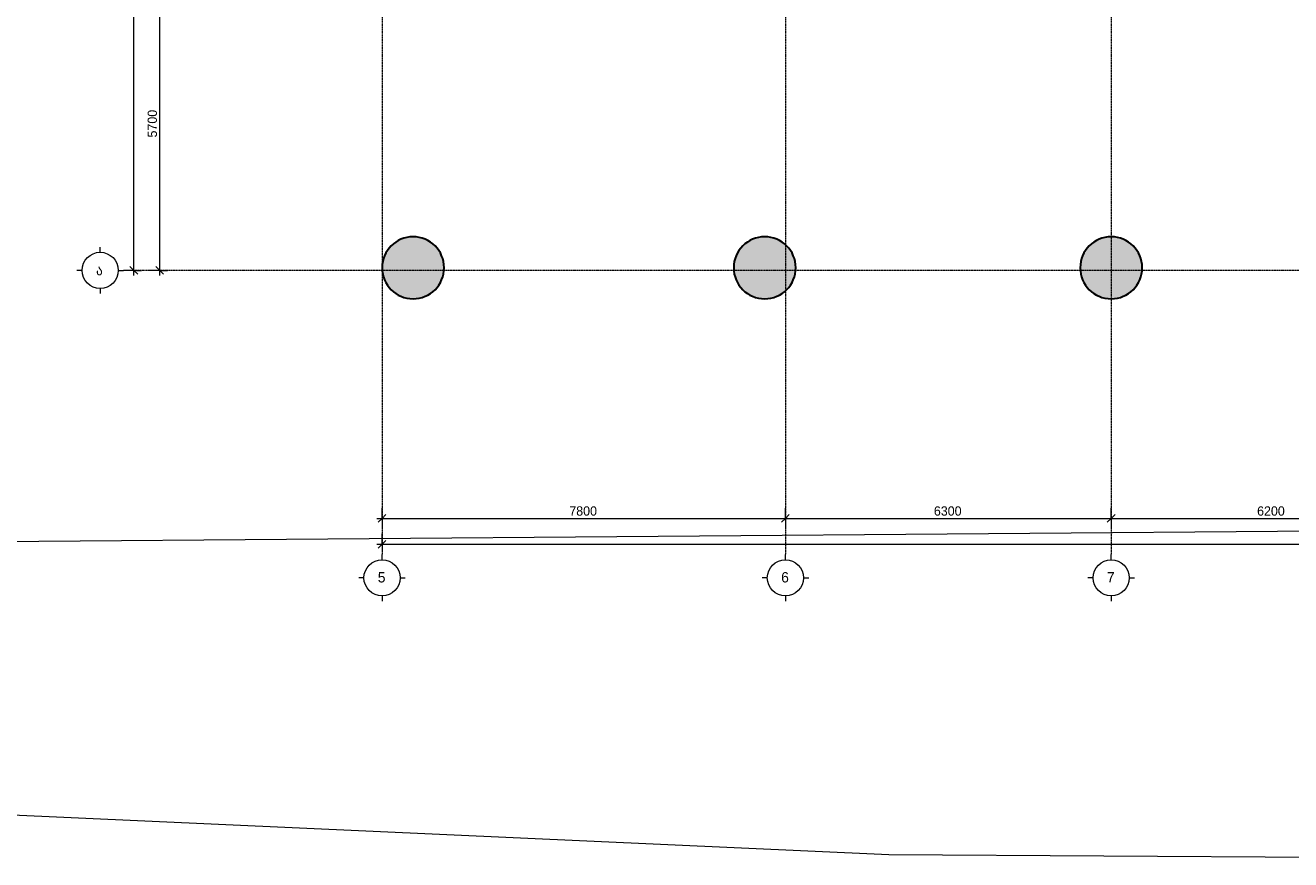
# Model space of a CAD drawing. Header units: millimetres. Extents: x -48420 to 51428, y -12038 to 48020.
# Tile 2 of 8: x -6898 to 17571, y -11406 to 4742. Entities that reach past the tile are written whole.
import ezdxf

# ---------------------------------------------------------------- set-up
doc = ezdxf.new("R2010")
doc.units = ezdxf.units.MM
doc.linetypes.add('StructuralPlan-B02$0$Grid Line', pattern=[22.225, 12.7, -3.175, 3.175, -3.175])
for name, color, linetype, lineweight in [('S - HATCH', 252, 'Continuous', 5), ('StructuralPlan-B02$0$A-010-D_DIM', 7, 'Continuous', 5), ('StructuralPlan-B02$0$A-010-D_DIM-100', 7, 'Continuous', 5), ('StructuralPlan-B02$0$S-280-M_COLUMN', 7, 'Continuous', 30), ('StructuralPlan-B02$0$S-280-M_COLUMN main', 7, 'Continuous', 30), ('StructuralPlan-B02$0$Z-030-M_GRID', 7, 'Continuous', 5), ('StructuralPlan-B02$0$Z-033_T_GRIDREF', 7, 'Continuous', 5)]:
    doc.layers.add(name, color=color, linetype=linetype, lineweight=lineweight)
doc.layers.add('StructuralPlan-B02$0$A-010-M_LINE', color=7, linetype='Continuous', lineweight=5, true_color=0x00a600)
doc.styles.add('StructuralPlan-B02$0$Cubicon', font='Cubicon.ttf', dxfattribs={"height": 200})
doc.styles.add('StructuralPlan-B02$0$Cubicon_1', font='Cubicon.ttf', dxfattribs={"height": 200})
doc.styles.add('StructuralPlan-B02$0$Cubicon_2', font='Cubicon.ttf', dxfattribs={"height": 180})
doc.dimstyles.new('StructuralPlan-B02$0$CUB_DIM_1_8', dxfattribs={"dimscale": 304.8, "dimtxt": 181.601257, "dimasz": 0.492126, "dimexe": 0.492126, "dimexo": 0.0625, "dimgap": 0, "dimtad": 1, "dimdec": 0, "dimzin": 0, "dimdsep": 46, "dimtxsty": 'StructuralPlan-B02$0$Cubicon_2', "dimblk1": 'StructuralPlan-B02$0$_Oblique', "dimblk2": 'StructuralPlan-B02$0$_Oblique', "dimsah": 1, "dimcen": 0.09, "dimdle": 0.328084, "dimazin": 0, "dimtfac": 1, "dimtdec": 4, "dimtix": 1, "dimtmove": 0, "dimatfit": 3, "dimfxl": 0.656168, "dimfxlon": 1, "dimtvp": 1, "dimtolj": 1, "dimtzin": 0, "dimarcsym": 2})

# ---------------------------------------------------------------- blocks, each defined once
blk = doc.blocks.new('StructuralPlan-B02$0$Grid - 00_CUB_ღერძის თავი-752507-B02')
at = {"layer": 'StructuralPlan-B02$0$Z-033_T_GRIDREF'}
for p, q in [((0, 3.5), (0, 4.5)), ((-3.5, 0), (-4.5, 0)), ((3.5, 0), (4.5, 0)), ((0, -3.5), (0, -4.5))]:
    blk.add_line(p, q, dxfattribs=at)
blk.add_circle((0, 0), 3.5, dxfattribs=at)
blk = doc.blocks.new('StructuralPlan-B02$0$DIMBLOCK1-B02')
at = {"layer": 'StructuralPlan-B02$0$A-010-D_DIM-100', "transparency": 16777216}
for p, q in [((0, -5300), (0, -5100)), ((40600, -5300), (40600, -5100)), ((-100, -5300), (40700, -5300)), ((0, -5300), (-75, -5375)), ((0, -5300), (75, -5225)), ((0, -5300), (0, -5450)), ((40600, -5300), (40525, -5375)), ((40600, -5300), (40675, -5225)), ((40600, -5300), (40600, -5450))]:
    blk.add_line(p, q, dxfattribs=at)
at = {"layer": 'StructuralPlan-B02$0$A-010-D_DIM-100', "color": 0, "transparency": 16777216, "insert": (19951, -5067), "char_height": 180, "width": 838.16, "attachment_point": 1, "line_spacing_factor": 0.931288, "style": 'StructuralPlan-B02$0$Cubicon_2'}
blk.add_mtext('40600', dxfattribs=at)
blk = doc.blocks.new('StructuralPlan-B02$0$_Oblique')
at = {"color": 0, "linetype": 'ByBlock', "lineweight": -2}
blk.add_line((-0.5, -0.5), (0.5, 0.5), dxfattribs=at)
blk = doc.blocks.new('StructuralPlan-B02$0$DIMBLOCK2-B02')
at = {"layer": 'StructuralPlan-B02$0$A-010-D_DIM-100', "transparency": 16777216}
for p, q in [((0, -4800), (0, -4600)), ((7800, -4800), (7800, -4600)), ((-100, -4800), (7800, -4800)), ((0, -4800), (-75, -4875)), ((0, -4800), (75, -4725)), ((0, -4800), (0, -4950)), ((7800, -4800), (7725, -4875)), ((7800, -4800), (7875, -4725)), ((7800, -4800), (7800, -4950))]:
    blk.add_line(p, q, dxfattribs=at)
at = {"layer": 'StructuralPlan-B02$0$A-010-D_DIM-100', "color": 0, "transparency": 16777216, "insert": (3621, -4567), "char_height": 180, "width": 670.53, "attachment_point": 1, "line_spacing_factor": 0.931288, "style": 'StructuralPlan-B02$0$Cubicon_2'}
blk.add_mtext('7800', dxfattribs=at)
blk = doc.blocks.new('StructuralPlan-B02$0$DIMBLOCK3-B02')
at = {"layer": 'StructuralPlan-B02$0$A-010-D_DIM-100', "transparency": 16777216}
for p, q in [((7800, -4800), (7800, -4600)), ((14100, -4800), (14100, -4600)), ((7800, -4800), (7725, -4875)), ((7800, -4800), (7875, -4725)), ((7800, -4800), (14100, -4800)), ((7800, -4800), (7800, -4950)), ((14100, -4800), (14025, -4875)), ((14100, -4800), (14175, -4725)), ((14100, -4800), (14100, -4950))]:
    blk.add_line(p, q, dxfattribs=at)
at = {"layer": 'StructuralPlan-B02$0$A-010-D_DIM-100', "color": 0, "transparency": 16777216, "insert": (10671, -4567), "char_height": 180, "width": 670.53, "attachment_point": 1, "line_spacing_factor": 0.931288, "style": 'StructuralPlan-B02$0$Cubicon_2'}
blk.add_mtext('6300', dxfattribs=at)
blk = doc.blocks.new('StructuralPlan-B02$0$DIMBLOCK4-B02')
at = {"layer": 'StructuralPlan-B02$0$A-010-D_DIM-100', "transparency": 16777216}
for p, q in [((14100, -4800), (14100, -4600)), ((20300, -4800), (20300, -4600)), ((14100, -4800), (14025, -4875)), ((14100, -4800), (14175, -4725)), ((14100, -4800), (20300, -4800)), ((14100, -4800), (14100, -4950)), ((20300, -4800), (20225, -4875)), ((20300, -4800), (20375, -4725)), ((20300, -4800), (20300, -4950))]:
    blk.add_line(p, q, dxfattribs=at)
at = {"layer": 'StructuralPlan-B02$0$A-010-D_DIM-100', "color": 0, "transparency": 16777216, "insert": (16921, -4567), "char_height": 180, "width": 670.53, "attachment_point": 1, "line_spacing_factor": 0.931288, "style": 'StructuralPlan-B02$0$Cubicon_2'}
blk.add_mtext('6200', dxfattribs=at)
blk = doc.blocks.new('StructuralPlan-B02$0$DIMBLOCK15-B02')
at = {"layer": 'StructuralPlan-B02$0$A-010-D_DIM-100', "transparency": 16777216}
for p, q in [((-4800, 17400), (-5000, 17400)), ((-4800, 17400), (-4875, 17475)), ((-4800, -100), (-4800, 17500)), ((-4800, 17400), (-4725, 17325)), ((-4800, 17400), (-4650, 17400)), ((-4800, 0), (-4875, 75)), ((-4800, 0), (-5000, 0)), ((-4800, 0), (-4725, -75)), ((-4800, 0), (-4650, 0))]:
    blk.add_line(p, q, dxfattribs=at)
at = {"layer": 'StructuralPlan-B02$0$A-010-D_DIM-100', "color": 0, "transparency": 16777216, "insert": (-5033, 8351), "char_height": 180, "width": 838.16, "attachment_point": 1, "rotation": 90, "line_spacing_factor": 0.931288, "style": 'StructuralPlan-B02$0$Cubicon_2'}
blk.add_mtext('17400', dxfattribs=at)
blk = doc.blocks.new('StructuralPlan-B02$0$DIMBLOCK16-B02')
at = {"layer": 'StructuralPlan-B02$0$A-010-D_DIM-100', "transparency": 16777216}
for p, q in [((-4300, 5700), (-4500, 5700)), ((-4300, 5700), (-4375, 5775)), ((-4300, -100), (-4300, 5700)), ((-4300, 5700), (-4225, 5625)), ((-4300, 5700), (-4150, 5700)), ((-4300, 0), (-4375, 75)), ((-4300, 0), (-4500, 0)), ((-4300, 0), (-4225, -75)), ((-4300, 0), (-4150, 0))]:
    blk.add_line(p, q, dxfattribs=at)
at = {"layer": 'StructuralPlan-B02$0$A-010-D_DIM-100', "color": 0, "transparency": 16777216, "insert": (-4533, 2571), "char_height": 180, "width": 670.53, "attachment_point": 1, "rotation": 90, "line_spacing_factor": 0.931288, "style": 'StructuralPlan-B02$0$Cubicon_2'}
blk.add_mtext('5700', dxfattribs=at)
blk = doc.blocks.new('StructuralPlan-B02')
at = {"layer": 'StructuralPlan-B02$0$S-280-M_COLUMN main', "true_color": 0xa4a4a4}
for points in [[(600, -550), (685.4, -543.9), (769, -525.7), (849.2, -495.8), (924.4, -454.8), (992.9, -403.4), (1053.4, -342.9), (1104.8, -274.4), (1145.8, -199.2), (1175.7, -119), (1193.9, -35.4), (1200, 50), (1193.9, 135.4), (1175.7, 219), (1145.8, 299.2), (1104.8, 374.4), (1053.4, 442.9), (992.9, 503.4), (924.4, 554.8), (849.2, 595.8), (769, 625.7), (685.4, 643.9), (600, 650), (514.6, 643.9), (431, 625.7), (350.8, 595.8), (275.6, 554.8), (207.1, 503.4), (146.6, 442.9), (95.2, 374.4), (54.2, 299.2), (24.3, 219), (6.1, 135.4), (0, 50), (6.1, -35.4), (24.3, -119), (54.2, -199.2), (95.2, -274.4), (146.6, -342.9), (207.1, -403.4), (275.6, -454.8), (350.8, -495.8), (431, -525.7), (514.6, -543.9)], [(7400, -550), (7485.4, -543.9), (7569, -525.7), (7649.2, -495.8), (7724.4, -454.8), (7792.9, -403.4), (7853.4, -342.9), (7904.8, -274.4), (7945.8, -199.2), (7975.7, -119), (7993.9, -35.4), (8000, 50), (7993.9, 135.4), (7975.7, 219), (7945.8, 299.2), (7904.8, 374.4), (7853.4, 442.9), (7792.9, 503.4), (7724.4, 554.8), (7649.2, 595.8), (7569, 625.7), (7485.4, 643.9), (7400, 650), (7314.6, 643.9), (7231, 625.7), (7150.8, 595.8), (7075.6, 554.8), (7007.1, 503.4), (6946.6, 442.9), (6895.2, 374.4), (6854.2, 299.2), (6824.3, 219), (6806.1, 135.4), (6800, 50), (6806.1, -35.4), (6824.3, -119), (6854.2, -199.2), (6895.2, -274.4), (6946.6, -342.9), (7007.1, -403.4), (7075.6, -454.8), (7150.8, -495.8), (7231, -525.7), (7314.6, -543.9)], [(14100, -550), (14185.4, -543.9), (14269, -525.7), (14349.2, -495.8), (14424.4, -454.8), (14492.9, -403.4), (14553.4, -342.9), (14604.8, -274.4), (14645.8, -199.2), (14675.7, -119), (14693.9, -35.4), (14700, 50), (14693.9, 135.4), (14675.7, 219), (14645.8, 299.2), (14604.8, 374.4), (14553.4, 442.9), (14492.9, 503.4), (14424.4, 554.8), (14349.2, 595.8), (14269, 625.7), (14185.4, 643.9), (14100, 650), (14014.6, 643.9), (13931, 625.7), (13850.8, 595.8), (13775.6, 554.8), (13707.1, 503.4), (13646.6, 442.9), (13595.2, 374.4), (13554.2, 299.2), (13524.3, 219), (13506.1, 135.4), (13500, 50), (13506.1, -35.4), (13524.3, -119), (13554.2, -199.2), (13595.2, -274.4), (13646.6, -342.9), (13707.1, -403.4), (13775.6, -454.8), (13850.8, -495.8), (13931, -525.7), (14014.6, -543.9)]]:
    blk.add_hatch(color=253, dxfattribs=at).paths.add_polyline_path(points)
at = {"layer": 'StructuralPlan-B02$0$A-010-M_LINE', "color": 1, "lineweight": 15, "true_color": 0xff0000}
for p, q in [((-16354.1, -5317), (37966.4, -4885.9)), ((9800.9, -11308.1), (-17350.5, -10085.6)), ((25378.4, -11405.5), (9800.9, -11308.1))]:
    blk.add_line(p, q, dxfattribs=at)
at = {"layer": 'StructuralPlan-B02$0$S-280-M_COLUMN'}
for centre, start, end in [((600, 50), 90, 270), ((600, 50), 270, 90), ((7400, 50), 90, 270), ((7400, 50), 270, 90), ((14100, 50), 90, 270), ((14100, 50), 270, 90)]:
    blk.add_arc(centre, 600, start, end, dxfattribs=at)
at = {"layer": 'StructuralPlan-B02$0$Z-030-M_GRID', "linetype": 'StructuralPlan-B02$0$Grid Line'}
for p, q in [((0, 22900), (0, -5500)), ((7800, 22900), (7800, -5500)), ((14100, 22900), (14100, -5500)), ((45600, 0), (-5000, 0))]:
    blk.add_line(p, q, dxfattribs=at)
at = {"layer": 'StructuralPlan-B02$0$Z-033_T_GRIDREF', "xscale": 99.99999999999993, "yscale": 99.99999999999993, "zscale": 99.99999999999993}
for p, rotation in [((-5450, 0), 89.99999999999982), ((0, -5950), 180), ((7800, -5950), 180), ((14100, -5950), 180)]:
    blk.add_blockref('StructuralPlan-B02$0$Grid - 00_CUB_ღერძის თავი-752507-B02', p, dxfattribs=dict(at, rotation=rotation))
at = {"layer": 'StructuralPlan-B02$0$Z-033_T_GRIDREF', "char_height": 200, "width": 192.405, "attachment_point": 1}
for s, insert, style in [('\\fCubicon|b0|i0|c254|p2|;ა', (-5529.9, 107.1), 'StructuralPlan-B02$0$Cubicon'), ('\\fCubicon|b0|i0|c204|p2|;5', (-82.4, -5840.2), 'StructuralPlan-B02$0$Cubicon_1'), ('\\fCubicon|b0|i0|c204|p2|;6', (7717.6, -5840.2), 'StructuralPlan-B02$0$Cubicon_1'), ('\\fCubicon|b0|i0|c204|p2|;7', (14017.6, -5840.2), 'StructuralPlan-B02$0$Cubicon_1')]:
    blk.add_mtext(s, dxfattribs=dict(at, insert=insert, style=style))
at = {"layer": 'StructuralPlan-B02$0$A-010-D_DIM'}
for base, p1, p2, override, picture, middle in [((-4800, 17400), (-5000, 0), (-5000, 17400), {"dimpost": '<>', "dimfxl": 17399.999996}, 'StructuralPlan-B02$0$DIMBLOCK15-B02', (-4891.8, 8700)), ((-4300, 5700), (-4500, 0), (-4500, 5700), {"dimpost": '<>', "dimfxl": 5700.000079}, 'StructuralPlan-B02$0$DIMBLOCK16-B02', (-4391.8, 2850))]:
    dim = blk.add_linear_dim(base=base, p1=p1, p2=p2, angle=90, dimstyle='StructuralPlan-B02$0$CUB_DIM_1_8', override=override, dxfattribs=at)
    dim.commit()
    dim.dimension.update_dxf_attribs({"geometry": picture, "text_midpoint": middle})
for base, p1, p2, override, picture, middle in [((7800, -4800), (0, -4600), (7800, -4600), {"dimpost": '<>', "dimfxl": 7800.000012}, 'StructuralPlan-B02$0$DIMBLOCK2-B02', (3900, -4708.2)), ((14100, -4800), (7800, -4600), (14100, -4600), {"dimpost": '<>', "dimfxl": 6299.999976}, 'StructuralPlan-B02$0$DIMBLOCK3-B02', (10950, -4708.1)), ((20300, -4800), (14100, -4600), (20300, -4600), {"dimpost": '<>', "dimfxl": 6200}, 'StructuralPlan-B02$0$DIMBLOCK4-B02', (17200, -4708.2)), ((40600, -5300), (0, -5100), (40600, -5100), {"dimpost": '<>', "dimfxl": 40599.999976}, 'StructuralPlan-B02$0$DIMBLOCK1-B02', (20300, -5208.2))]:
    dim = blk.add_linear_dim(base=base, p1=p1, p2=p2, dimstyle='StructuralPlan-B02$0$CUB_DIM_1_8', override=override, dxfattribs=at)
    dim.commit()
    dim.dimension.update_dxf_attribs({"geometry": picture, "text_midpoint": middle})

msp = doc.modelspace()

# ---------------------------------------------------------------- block references
at = {"layer": 'S - HATCH', "color": 1}
msp.add_blockref('StructuralPlan-B02', (0, 0), dxfattribs=at)

doc.saveas('drawing.dxf')
